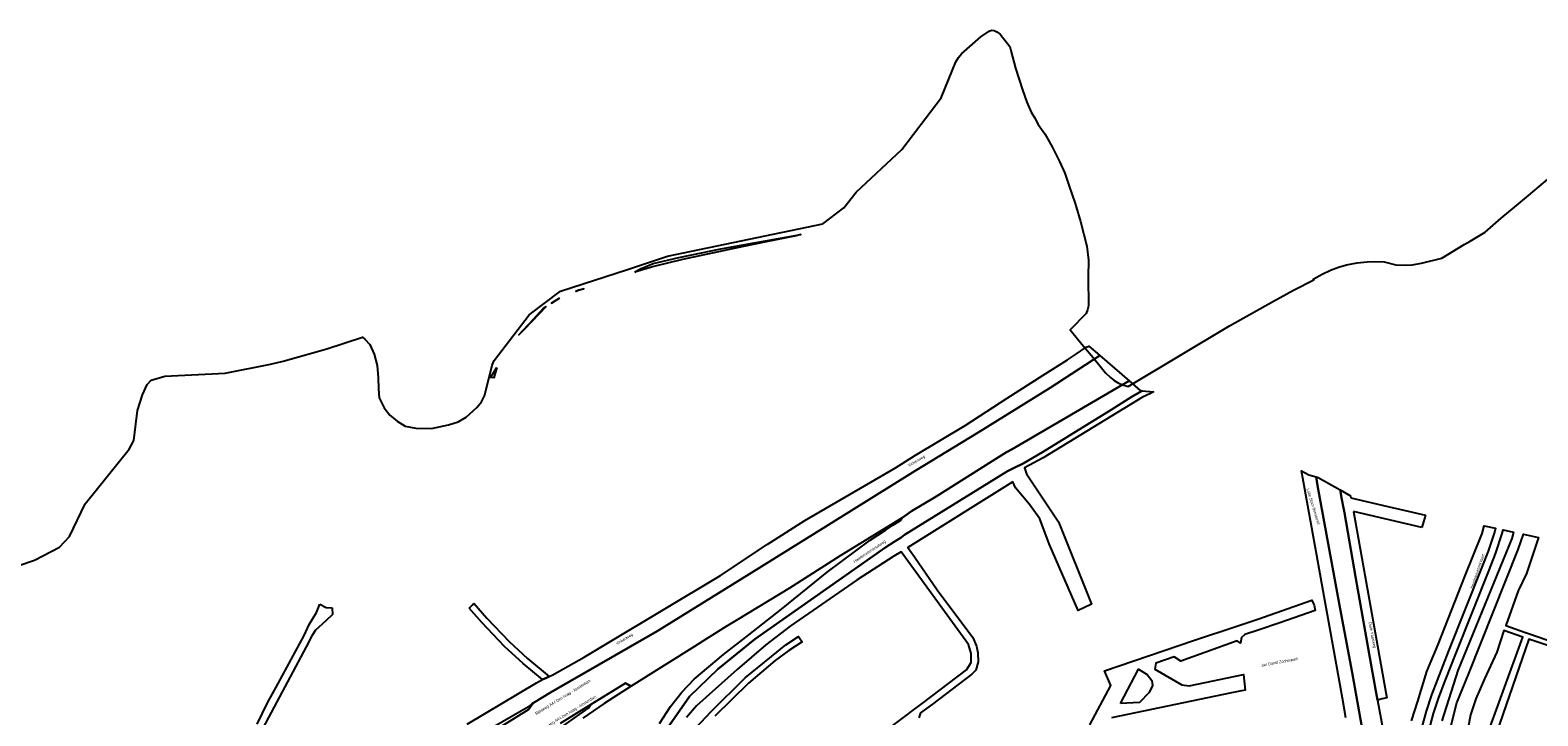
# Model space of a CAD drawing. Header units: metres. Extents: x 89872 to 99175, y 455036 to 468911.
# Tile 146 of 196: x 92018 to 93368, y 468297 to 468911. Entities that reach past the tile are written whole.
import ezdxf

# ---------------------------------------------------------------- set-up
doc = ezdxf.new("R2010")
doc.units = ezdxf.units.M
for name, color, linetype in [('Gemeentegrenzen', 7, 'KG-GEMEENTE'), ('STRNM', 7, 'Continuous'), ('Wegdeel doorgaand', 1, 'Continuous')]:
    doc.layers.add(name, color=color, linetype=linetype)
doc.layers.add('Waterdeel', color=7, linetype='Continuous', true_color=0x00aaff)
doc.layers.add('Wegdeel', color=7, linetype='Continuous', true_color=0x9a9a9a)
doc.linetypes.add('KG-GEMEENTE', pattern='A,1,-2.25,[5,NLCS.SHX,S=1,R=0,X=0,Y=0],-2.25', length=5.5)

msp = doc.modelspace()

# ---------------------------------------------------------------- linework, layer by layer
at = {"layer": 'Gemeentegrenzen', "flags": 128}
msp.add_lwpolyline([(90762.7, 464180.9), (90755.9, 464195.3), (90741.6, 464225.2), (90721, 464269.2), (90711, 464289.5), (90684.4, 464339.4), (90666.1, 464382.4), (90649.8, 464420.7), (90635.2, 464457.9), (90620.5, 464495.4), (90617.4, 464505), (90608, 464538.7), (90596.6, 464572.3), (90590.2, 464593.9), (90582.8, 464625.1), (90577.5, 464644.9), (90574.1, 464660.7), (90572.4, 464670.6), (90570.8, 464689.6), (90570.6, 464708.3), (90570.3, 464725.4), (90569.1, 464744.6), (90567.3, 464767.3), (90566.9, 464789.3), (90566.4, 464806.2), (90566.9, 464822.5), (90571.7, 464854.8), (90571.8, 464856.8), (90576.9, 464940.8), (90576, 464994.6), (90576, 465007.1), (90582.2, 465039.5), (90584.5, 465051.2), (90590.8, 465068.2), (90598.6, 465085.5), (90628.2, 465144.6), (90671.6, 465227.6), (90681.3, 465246), (90683.4, 465249.1), (90703.8, 465279.1), (90736.2, 465326.3), (90741, 465333.8), (90746.2, 465342.1), (90754.8, 465357.3), (90766.2, 465377.4), (90771.9, 465388.7), (90779, 465404.6), (90787.9, 465425.9), (90792.1, 465436.8), (90794.9, 465446.1), (90797, 465454.3), (90799, 465463.7), (90800.8, 465475), (90802.3, 465489.4), (90805.4, 465519), (90807.9, 465558.1), (90813.5, 465615.9), (90814.3, 465632.4), (90814.3, 465653.3), (90813.5, 465667.7), (90811.5, 465686.3), (90808.6, 465705.7), (90804.6, 465725.1), (90795.9, 465764.2), (90785.1, 465805.7), (90777.9, 465830.2), (90769.7, 465854.3), (90765.7, 465864.3), (90758.6, 465878.5), (90749.3, 465894.7), (90742.5, 465905.7), (90732.8, 465921.5), (90719.3, 465939.1), (90708.5, 465951.7), (90707.6, 465952.7), (90706.4, 465954.1), (90669.7, 465998.6), (90660.9, 466008), (90639.7, 466025.1), (90621.8, 466039.5), (90613.3, 466046.4), (90592.8, 466058.7), (90573.7, 466068.2), (90549.6, 466078.7), (90528.3, 466086.8), (90508.6, 466092.9), (90486.1, 466099.1), (90419.1, 466113.1), (90381.6, 466120.5), (90246.8, 466147.9), (90131.1, 466177), (90053.2, 466198), (90008.9, 466212.2), (89991.7, 466217.1), (89972.8, 466223), (89946, 466232.1), (89938.9, 466234.6), (89924.5, 466241), (89909.1, 466251), (89890.4, 466265.6), (89871.9, 466285), (89887.8, 466296.8), (89924.3, 466323.9), (89930.1, 466326.9), (89934.3, 466328), (89937.6, 466327.9), (89945, 466324.2), (89948.2, 466323), (89977.7, 466343.3), (89993.3, 466352.6), (90052.2, 466375.1), (90055, 466376.1), (90065, 466379.4), (90073.3, 466375.8), (90084.3, 466372.1), (90093.7, 466368.3), (90096, 466367.3), (90103.2, 466364.5), (90113.1, 466360.5), (90121.7, 466356.8), (90137.6, 466348.8), (90140.9, 466347.1), (90157, 466338.9), (90170, 466331.5), (90171.2, 466330.9), (90174.5, 466329), (90176.1, 466328), (90177.1, 466327.4), (90194.3, 466316.9), (90196, 466315.9), (90207.5, 466309.5), (90222.2, 466304.1), (90231.8, 466306.5), (90258, 466312.8), (90267.5, 466315.2), (90306.2, 466324.6), (90356.2, 466336.6), (90358.9, 466337.2), (90413.7, 466350), (90417.1, 466350.8), (90456.6, 466360.8), (90479, 466367.1), (90484.6, 466368.7), (90485.7, 466369.1), (90486.1, 466369.2), (90486.9, 466369.5), (90510.5, 466376.9), (90562.5, 466393.6), (90597, 466404.5), (90654.6, 466423), (90747.4, 466453.5), (90753.8, 466455.7), (90786.5, 466466.4), (90790.6, 466467.8), (90790.9, 466467.9), (90805.1, 466470.3), (90816.5, 466472.3), (90819.4, 466472.7), (90861, 466478.6), (90883.5, 466481.1), (90913.6, 466484.4), (90952.5, 466488.7), (91015.6, 466494.2), (91016.4, 466494.2), (91037, 466496), (91037.1, 466511.4), (91037.2, 466513.4), (91037.8, 466515.5), (91038.8, 466517.2), (91039.5, 466517.6), (91040.6, 466518), (91042.1, 466518.5), (91056, 466517.9), (91068.4, 466517.4), (91074.4, 466517.4), (91083.3, 466519.1), (91220.1, 466569.6), (91230.7, 466576.5), (91243.8, 466575.6), (91243.8, 466579.1), (91303.2, 466576.3), (91441.4, 466572.1), (91466.6, 466573.1), (91464, 466554.9), (91494.9, 466553.2), (91521.1, 466628.9), (91536.6, 466673.4), (91571.3, 466773.6), (91615.2, 466900.3), (91660.3, 467030.4), (91663.5, 467039.5), (91684.4, 467099.9), (91714.4, 467186.3), (91715.4, 467189.4), (91767, 467337.8), (91775, 467362.8), (91781.9, 467384.4), (91805.7, 467457.4), (91822.1, 467507.8), (91843.6, 467574), (91840.8, 467581.2), (91790.8, 467613), (91791.2, 467615.5), (91791.3, 467616.4), (91784.4, 467619.4), (91787.6, 467627.8), (91792.5, 467640.3), (91852.4, 467658.8), (91852.9, 467660.1), (91854.5, 467664.3), (91855, 467665.5), (91861.5, 467681.8), (91862.4, 467683.9), (91878.3, 467723.7), (91884.2, 467738.3), (91879.7, 467738.6), (91885, 467755.4), (91888.2, 467765.6), (91888.8, 467767.4), (91895.8, 467791.9), (91903.7, 467826.6), (91903.9, 467827.1), (91909.1, 467836.7), (91917.1, 467845.7), (91928.7, 467852.6), (91941.8, 467844.7), (91980, 467908), (91998.9, 467938.8), (92021.1, 467975.5), (92022.3, 467977.4), (92023.5, 467979.5), (92037.5, 468021.9), (92043.3, 468039.5), (92043.6, 468040.6), (92040.7, 468073.7), (92035.4, 468087.9), (92034.4, 468090.6), (92031.1, 468099.5), (91997.8, 468090.3), (91979.5, 468086.4), (91965.4, 468084.2), (91956.6, 468083.1), (91949.2, 468083.3), (91938.2, 468084.3), (91924.2, 468085.6), (91909.1, 468087.5), (91890.6, 468090.1), (91872.6, 468092.2), (91857.9, 468093.5), (91848.6, 468093.5), (91835.6, 468093.3), (91823.5, 468092.4), (91812.7, 468091.1), (91802.5, 468089.5), (91791.1, 468086.9), (91788.7, 468086.3), (91779.5, 468084), (91760.6, 468078.5), (91752.2, 468076.3), (91738.6, 468072.6), (91728.8, 468069.1), (91756.5, 468118.9), (91760.4, 468127.2), (91763, 468134.6), (91768.6, 468150.9), (91769.4, 468153.1), (91771.9, 468159.4), (91778.5, 468171.5), (91790.7, 468187.8), (91799.5, 468198.5), (91805, 468206.8), (91808.1, 468213.9), (91809.5, 468221.2), (91815.1, 468251.2), (91819.2, 468261.4), (91834.9, 468291.1), (91850, 468319.8), (91851.1, 468324.9), (91848, 468332.4), (91846.1, 468336), (91839.8, 468348.6), (91832.7, 468362.6), (91834.8, 468387.4), (91838.8, 468398), (91843.6, 468405.6), (91850.1, 468412), (91884, 468424), (91942.4, 468414), (91974.5, 468420.4), (91975.2, 468420.7), (92022.3, 468436.6), (92044.5, 468448.2), (92053.6, 468457.6), (92067.4, 468486.9), (92106.9, 468535.9), (92111.2, 468543.4), (92114.3, 468570.4), (92118.7, 468584.4), (92123.1, 468593.7), (92126.7, 468597.4), (92138.9, 468601), (92192.7, 468603.6), (92233.3, 468611.8), (92244.8, 468614.5), (92283.9, 468625.5), (92315.8, 468635.9), (92317.9, 468634.3), (92322.3, 468629.4), (92326.1, 468620.6), (92328.8, 468610.7), (92329.8, 468599.7), (92330, 468589.8), (92330.7, 468581.8), (92335.2, 468572.6), (92340.3, 468566.1), (92346.8, 468560.7), (92353.8, 468556.4), (92363.4, 468554.6), (92377.4, 468554.2), (92392.6, 468557.4), (92401.3, 468560.3), (92408.4, 468564.3), (92418.1, 468572.9), (92422.2, 468578), (92425, 468583.4), (92427.2, 468592.7), (92431.9, 468610.8), (92433.6, 468615.2), (92464.9, 468655.8), (92493, 468677), (92552.8, 468696.5), (92588.8, 468708.5), (92727.8, 468737.4), (92746.6, 468751.7), (92757.4, 468765.6), (92798.4, 468803.8), (92819.4, 468831.2), (92833.5, 468850), (92846.8, 468882.1), (92849, 468886), (92851.9, 468889.4), (92869.1, 468904.6), (92876.5, 468909.7), (92878.5, 468910.5), (92881.1, 468910.3), (92883.4, 468909.2), (92886.3, 468907), (92895, 468895.8), (92895.9, 468892.4), (92900.1, 468876.5), (92906.3, 468857.3), (92910.3, 468846.1), (92914.2, 468837.1), (92917, 468832.3), (92920.3, 468826.2), (92926.5, 468817.9), (92933, 468806.1), (92939.4, 468793), (92944.4, 468782.7), (92948.2, 468771.1), (92953.5, 468755.5), (92954.3, 468752.6), (92958.2, 468739.3), (92964.1, 468717.3), (92965.3, 468704.7), (92965.1, 468689.6), (92965.3, 468664.1), (92964.6, 468660.5), (92963.4, 468657.1), (92948.9, 468642.4), (92960.9, 468628), (92969.5, 468617.7), (92980.8, 468604.1), (92985, 468599.8), (92988.5, 468597.3), (92991.5, 468595.4), (92993.9, 468594.1), (92996.2, 468593.3), (93000.2, 468592.1), (93001, 468591.9), (93091.6, 468646), (93130.9, 468668.2), (93149, 468678.1), (93167, 468687.1), (93166.6, 468687.9), (93174.7, 468692.4), (93182, 468695.8), (93189.2, 468698.6), (93196.2, 468700.7), (93205.9, 468702.3), (93214.7, 468703.2), (93221.8, 468703.5), (93230.2, 468703.2), (93240.4, 468700.6), (93249, 468700.4), (93255.1, 468700.6), (93263.4, 468702), (93281.6, 468706.5), (93301.7, 468718.8), (93306.9, 468721.9), (93320.3, 468730), (93334.9, 468742.3), (93348.6, 468753.8), (93359.2, 468762.7), (93413, 468807.9), (93444.7, 468834.5), (93445.5, 468835.2), (93479.7, 468779.5), (93491.2, 468760.7), (93524.9, 468705.6), (93527.2, 468701.9), (93526, 468700.9), (93532.9, 468693.6), (93591.6, 468747), (93658.7, 468809.4), (93710, 468747.9), (93732.2, 468758.7), (93735.8, 468760.5), (93751.9, 468768.3), (93767.4, 468775.8), (93773.2, 468746.6), (93777.5, 468724.9), (93778.4, 468720.4), (93791.4, 468654.7), (93812.5, 468549.1), (93818.3, 468509.3), (93831.8, 468306.4), (93833.1, 468272.8), (93833.3, 468266.7), (93841, 468095.6), (93841.6, 468090), (93843.6, 468070.2), (93846, 468048), (93846, 468048), (93846.9, 468039.5), (93847.8, 468030.6), (93864, 467940.4), (93873.3, 467895.7), (93869.3, 467895), (93888, 467819.3), (93891.6, 467804), (93884.7, 467792), (93878.8, 467785.2), (93874.3, 467779.4), (93873.6, 467778.8), (93854.1, 467763.3), (93845.3, 467756.6), (93840.9, 467750.5), (93836.8, 467741.2), (93827.4, 467723.3), (93824.7, 467717.2), (93823.1, 467716.7), (93821.4, 467716.3), (93803.1, 467730.2), (93683.6, 467603), (93680.6, 467597.8), (93669.5, 467578.6), (93665.4, 467571.8), (93663, 467568.2), (93657.5, 467560.8), (93653.4, 467555.2), (93648.9, 467548.5), (93646, 467544), (93642.4, 467538.6), (93641.7, 467537.5), (93637.4, 467531.6), (93634, 467526.9), (93631.8, 467523.9), (93631.1, 467523), (93626.6, 467516.4), (93620.2, 467508.3), (93615.7, 467502.7), (93612.2, 467498), (93608, 467492.1), (93603.8, 467485.8), (93599.6, 467479.3), (93595.4, 467472.5), (93591.9, 467466.9), (93589.7, 467463.2), (93586.2, 467457.3), (93583.8, 467453.1), (93579.6, 467445.9), (93575.6, 467438.9), (93574, 467436.3), (93571.9, 467432.8), (93566.2, 467422.9), (93563, 467417.8), (93562.5, 467417), (93558.1, 467410.4), (93550.3, 467399.8), (93547.9, 467396.8), (93544.5, 467392.5), (93540.6, 467386.9), (93537.2, 467382.4), (93533, 467376.2), (93532.5, 467375.5), (93529.3, 467371), (93525.2, 467365.4), (93521.5, 467361), (93520.3, 467359.6), (93515.8, 467353.3), (93513.3, 467349.6), (93512.1, 467347.9), (93508.7, 467342.8), (93506.1, 467338), (93503.8, 467332.9), (93503.1, 467331.3), (93501.4, 467327.8), (93500.9, 467326.6), (93499.5, 467322.5), (93498.4, 467318.6), (93497.4, 467314.1), (93497.1, 467311.8), (93496.9, 467309.8), (93495.9, 467305.2), (93495.3, 467300.3), (93495.3, 467293), (93495.3, 467290.9), (93495.4, 467288.5), (93495.5, 467283.6), (93495.5, 467282.1), (93495.7, 467277.1), (93496.2, 467272.2), (93497.2, 467265.2), (93497.5, 467263.8), (93498.6, 467257.3), (93500, 467251.5), (93500.9, 467247.8), (93503, 467239.5), (93503.1, 467239), (93506.4, 467229.7), (93507.2, 467228.1), (93508.3, 467225.7), (93510.2, 467221.5), (93512.1, 467217.4), (93512.4, 467216.9), (93515.2, 467210.3), (93517.6, 467204.9), (93520.7, 467198), (93522.9, 467192.8), (93522.9, 467192.8), (93524.7, 467188.6), (93527.2, 467181), (93529.7, 467173.3), (93532.3, 467164.5), (93534, 467159), (93534.9, 467155.9), (93537.2, 467148.6), (93540.3, 467141.4), (93543.4, 467134.8), (93545.7, 467130), (93549.4, 467123.1), (93551.7, 467118.8), (93558.5, 467108.1), (93564.8, 467098.8), (93576.1, 467083.6), (93582.4, 467074.8), (93587.6, 467067.5), (93597.5, 467053.2), (93601.8, 467047.1), (93604.3, 467043.5), (93607.1, 467039.5), (93617.5, 467024.7), (93622.2, 467017.3), (93626.2, 467010.2), (93630.1, 467003.9), (93632.9, 466998.8), (93634.2, 466995.7), (93635.1, 466993.5), (93636.9, 466988.2), (93640.8, 466983.5), (93654.2, 466966.8), (93662.5, 466956.4), (93668.6, 466948.2), (93678.2, 466934), (93685.7, 466921.6), (93702.1, 466892.4), (93706.9, 466882.2), (93708.3, 466879), (93712.9, 466866.4), (93719, 466847.6), (93719.7, 466843.5), (93723.2, 466822.4), (93726.2, 466802.3), (93727.7, 466786.9), (93729.6, 466766.8), (93730, 466763), (93731.9, 466743.8), (93732.1, 466742.2), (93732.5, 466739.1), (93731.4, 466720.8), (93731.3, 466717.7), (93731, 466714.2), (93729.1, 466699.4), (93727.1, 466683.8), (93726.5, 466679.9), (93725.2, 466670.3), (93725.1, 466669.6), (93721.8, 466654.6), (93714.3, 466626.1), (93713.6, 466623.7), (93708.3, 466606.9), (93707.7, 466605.3), (93702.6, 466591.4), (93699.1, 466581.9), (93697, 466575.7), (93693.6, 466565.1), (93693.2, 466564), (93688.6, 466550.9), (93684.3, 466538.7), (93671.2, 466501.4), (93669.4, 466496.3), (93662.5, 466476.7), (93655.2, 466455.9), (93655, 466455.5), (93644.7, 466426), (93644.2, 466424.7), (93630, 466390), (93605.7, 466331), (93616.4, 466319.4), (93626.9, 466309.6), (93665.8, 466273.7), (93679.9, 466260.3), (93682.4, 466258.7), (93684.3, 466257.8), (93694.1, 466255.1), (93713.8, 466250.4), (93732.7, 466246.8), (93735, 466246.3), (93747.3, 466251.8), (93765.6, 466259.2), (93782.6, 466266.9), (93807, 466278.3), (93818.9, 466284.1), (93823, 466288.1), (93826.6, 466294.7), (93836, 466310.7), (93856.7, 466315.4), (93871.9, 466319.3), (93876.8, 466320.5), (93898, 466320.3), (93924.5, 466320.4), (93933.9, 466323.7), (93934.2, 466323.8), (93921.1, 466365.8), (93967.2, 466415.6), (93968.1, 466416.3), (93974.4, 466421.3), (94000.7, 466575.5), (94019.2, 466575.8), (94022.1, 466575.9), (94046.4, 466576.3), (94067.9, 466576.7), (94081.5, 466577), (94090.7, 466577.1), (94100, 466577.3), (94106, 466577.4), (94115.2, 466577.6), (94146.9, 466578.2), (94158.5, 466578.4)], dxfattribs=at)
at = {"layer": 'Waterdeel', "lineweight": -3}
for points in [[(92559.5, 468694.1), (92565, 468697.5), (92575.7, 468701.9), (92598.7, 468707.3), (92636.3, 468715), (92708.1, 468727.7), (92703.9, 468726.6), (92680, 468721.7), (92656.6, 468717.1), (92602, 468705.4), (92576.3, 468699.3)], [(92506.4, 468676.9), (92509, 468678.2), (92513.9, 468679.3)], [(92480.1, 468663.3), (92460.4, 468642.8), (92455.6, 468638), (92455.6, 468638.1), (92468.8, 468651.9), (92477.8, 468661.8)], [(92492.1, 468670.8), (92484.9, 468666.4), (92491.3, 468670.5)], [(92435.8, 468608.9), (92433.1, 468599.7), (92430.2, 468599.8)], [(92994.1, 468308.3), (93010.3, 468338.9), (93017.9, 468334.2), (93022.2, 468328.7), (93022.7, 468324.5), (93019.8, 468318), (93011.2, 468309.2)]]:
    msp.add_lwpolyline(points, close=True, dxfattribs=at)
for points in [[(93218.7, 468238.9), (93201.3, 468336), (93190.8, 468393), (93188.7, 468404.4), (93170.5, 468503.2), (93169.1, 468510.9), (93171, 468510.3), (93190.6, 468499.3), (93192.2, 468490.7), (93194.5, 468478.7), (93204.8, 468420.1), (93219.1, 468339.3), (93224.2, 468311.3), (93246.9, 468188.8)], [(92966.6, 468289.2), (92985.5, 468324.3), (92979.7, 468337.5), (93059.3, 468364.5), (93099.2, 468377.8), (93116.9, 468383.6), (93165.4, 468400.7), (93166.9, 468397.4), (93167.4, 468396.1), (93168.2, 468391.6), (93136.8, 468380.5), (93117.4, 468373.9), (93105.5, 468369.9), (93102.3, 468367.4), (93101.6, 468362.3), (93098.5, 468364.4), (93048.2, 468346), (93042.2, 468349.9), (93025.8, 468344.2), (93024.8, 468339.1), (93049, 468325), (93055.5, 468324.2), (93104.2, 468334.2), (93105.6, 468320.1), (93102.3, 468319.5), (93093.5, 468317.7), (92985.9, 468295.4)]]:
    msp.add_lwpolyline(points, dxfattribs=at)
at = {"layer": 'Wegdeel'}
for p, q in [((93190.6, 468499.3), (93199.9, 468494.1)), ((93192.2, 468490.7), (93190.6, 468499.3)), ((93194.5, 468478.7), (93192.2, 468490.7)), ((93199.9, 468494.1), (93200.2, 468492.2)), ((93200.2, 468492.2), (93233.4, 468484.5)), ((93204.8, 468420.1), (93194.5, 468478.7)), ((93263.9, 468465.6), (93202.5, 468480.1)), ((93202.5, 468480.1), (93213, 468421.6)), ((93233.4, 468484.5), (93247.6, 468481.2)), ((93247.6, 468481.2), (93266.9, 468476.7)), ((93266.9, 468476.7), (93265.3, 468470.8)), ((93265.3, 468470.8), (93263.9, 468465.6)), ((93219.1, 468339.3), (93204.8, 468420.1)), ((93213, 468421.6), (93232.1, 468314.8)), ((92274.5, 468389.7), (92277.6, 468397.1)), ((92277.6, 468397.1), (92283.3, 468394.1)), ((92283.3, 468394.1), (92288.6, 468393.9)), ((92288.6, 468393.9), (92288.9, 468388)), ((92411.3, 468393.5), (92413.9, 468396.2)), ((92422.4, 468380.7), (92411.3, 468393.5)), ((92413.9, 468396.2), (92415.2, 468398.1)), ((92415.2, 468398.1), (92426.9, 468384.6)), ((92263.4, 468369.2), (92268.1, 468379)), ((92268.1, 468379), (92274.5, 468389.7)), ((92282.9, 468382.3), (92273.6, 468373.8)), ((92288.9, 468388), (92282.9, 468382.3)), ((92442.9, 468359.4), (92422.4, 468380.7)), ((92426.9, 468384.6), (92447, 468363.7)), ((92240.2, 468326.1), (92263.4, 468369.2)), ((92270.4, 468368.8), (92265.4, 468359.1)), ((92273.6, 468373.8), (92270.4, 468368.8)), ((92447, 468363.7), (92463.5, 468348.6)), ((92265.4, 468359.1), (92236.8, 468305.3)), ((92459.6, 468344.1), (92442.9, 468359.4)), ((92476.9, 468329.6), (92459.6, 468344.1)), ((92463.5, 468348.6), (92482.8, 468332.5)), ((93224.2, 468311.3), (93219.1, 468339.3)), ((92235.2, 468317), (92240.2, 468326.1)), ((92479, 468330.6), (92476.9, 468329.6)), ((92479.9, 468331), (92479, 468330.6)), ((92482.8, 468332.5), (92479.9, 468331)), ((92221.5, 468289.8), (92230.9, 468309.5)), ((92230.9, 468309.5), (92235.2, 468317)), ((93228.4, 468312.3), (93224.2, 468311.3)), ((93232.4, 468313.3), (93228.4, 468312.3)), ((93232.1, 468314.8), (93232.4, 468313.3)), ((92236.8, 468305.3), (92174.5, 468189.4))]:
    msp.add_line(p, q, dxfattribs=at)
for points in [[(92588.3, 468285.8), (92608.5, 468314.4), (92633.8, 468339), (92666.8, 468365.9), (92784.2, 468448.2), (92791.4, 468452.8), (92794, 468454.5), (92797.7, 468456.9), (92800.9, 468459), (92893.1, 468516.2), (92899, 468519.1), (92907.1, 468523), (92924.2, 468533), (92985.8, 468570.8), (93004.6, 468582.8), (93013.6, 468588), (93023.5, 468587), (93020.9, 468585.5), (93013.8, 468582.2), (92924.8, 468527.9), (92908.3, 468519), (92909.9, 468513.7), (92918.9, 468500.3), (92938.6, 468470.9), (92968.1, 468397), (92961.4, 468393.8), (92956.3, 468391.4), (92930.3, 468451.2), (92922, 468473.5), (92912.5, 468486.4), (92900, 468501.2), (92897.6, 468506.4), (92803.9, 468447.9), (92809.7, 468439.6), (92830.1, 468410), (92862, 468367.3), (92865.3, 468359.6), (92866.3, 468353.6), (92866.6, 468345.4), (92864.6, 468338.1), (92860.9, 468334.4), (92825.8, 468307.8), (92815.2, 468300), (92813.5, 468295.5)], [(93195.8, 468295.5), (93192.7, 468312.9), (93178.7, 468391), (93177, 468400.6), (93169.2, 468444), (93156.2, 468516.4), (93162.6, 468512.8), (93169.1, 468510.9), (93170.5, 468503.2), (93188.7, 468404.4), (93190.8, 468393), (93201.3, 468336), (93218.7, 468238.9)], [(93270.3, 468284.7), (93274.3, 468299.4), (93279, 468313.6), (93284.7, 468328.4), (93294.2, 468352.7), (93324.1, 468427.6), (93329.6, 468442.1), (93335.7, 468460.3), (93336.6, 468463.6), (93345.8, 468461.6), (93344.2, 468456), (93296.1, 468337.7), (93281.6, 468292.8)], [(93290.1, 468288.8), (93295.2, 468309), (93305.7, 468335.1), (93350, 468445.9), (93354.7, 468459.7), (93368.3, 468456.7), (93357.5, 468424.7), (93349.9, 468409), (93338.9, 468378.1), (93355.7, 468372.1), (93360.9, 468370.3), (93380.7, 468363.4)], [(92729.7, 468243.2), (92802.2, 468297.5), (92808.5, 468302.2), (92816.5, 468308.2), (92856.3, 468338.4), (92860.5, 468344.9), (92860.5, 468352.9), (92858.1, 468360.9), (92804, 468435.3), (92797.7, 468444), (92791.2, 468440), (92758.5, 468419), (92698.6, 468377.3), (92676.6, 468360.6), (92650.9, 468338.6), (92614.5, 468306.1), (92605.8, 468295.8)], [(92595.1, 468266.5), (92627.7, 468301), (92658.1, 468331.3), (92681.8, 468350.4), (92694.5, 468360.7), (92705.8, 468368.3), (92707.2, 468366.3), (92709.2, 468363.4), (92697.3, 468355.8), (92684.9, 468346.6), (92661.1, 468326.4), (92631, 468297)], [(93318.9, 468270.9), (93354.1, 468367.7), (93337.3, 468373.5), (93330.8, 468354.1), (93319.9, 468330.3), (93312, 468312.3), (93307.3, 468298.2), (93302.3, 468270.8)], [(93379.3, 468359.2), (93359.4, 468365.9), (93324.6, 468264.7), (93323.2, 468259.3), (93322.8, 468254.6), (93327.8, 468226.8), (93328.8, 468221.1), (93335.8, 468181.2), (93337.6, 468170.6), (93371.3, 467981.9)]]:
    msp.add_lwpolyline(points, dxfattribs=at)
at = {"layer": 'Wegdeel doorgaand'}
for points in [[(92409.4, 468289.7), (92471.4, 468326.9), (92476.9, 468329.6), (92479, 468330.6), (92479.9, 468331), (92482.8, 468332.5), (92485.4, 468333.7), (92514.2, 468349.6), (92535.1, 468362.2), (92636, 468422.7), (92678, 468450.5), (92711.6, 468472.1), (92792.6, 468519), (92810.7, 468530.3), (92855, 468556.9), (92892.6, 468581.4), (92924.9, 468601.9), (92946.6, 468615.6), (92954.7, 468621.1), (92963.3, 468626.9), (92965.1, 468627.5), (92965.8, 468627.9), (92975.5, 468619.5), (92931.2, 468590.5), (92866.7, 468550.8), (92810.3, 468516.3), (92732.7, 468468.2), (92661.9, 468423.9), (92579.3, 468373.1), (92489.6, 468321.3), (92484, 468318), (92468.6, 468309), (92467.7, 468308.2), (92464.4, 468305.3), (92299.8, 468210.4)], [(92326.4, 468217.4), (92464.4, 468302.9), (92468.1, 468308.2), (92468.6, 468309), (92484, 468318), (92489.6, 468321.3), (92579.3, 468373.1), (92661.9, 468423.9), (92732.7, 468468.2), (92810.3, 468516.3), (92866.7, 468550.8), (92931.2, 468590.5), (92975.5, 468619.5), (93001.8, 468596.8), (92897, 468535.9), (92892.1, 468533), (92885, 468528.6), (92829.1, 468493.3), (92807.1, 468480.2), (92798.7, 468474.4), (92743.3, 468440.5), (92698, 468411.4), (92651.7, 468383.4), (92641.2, 468377.1), (92623.6, 468366.1), (92612.8, 468359.3), (92556.1, 468323.7), (92553.1, 468325.4), (92551, 468326.5), (92520, 468307.4), (92492.6, 468290.5)], [(92581.4, 468290.4), (92591.5, 468305.5), (92601.6, 468318.4), (92612.5, 468330), (92638.8, 468352.2), (92661.5, 468369.8), (92690.8, 468392.5), (92731.5, 468425.8), (92769.9, 468454.5), (92783.7, 468463.4), (92790.3, 468467.7), (92797.2, 468472.1), (92798.7, 468474.4), (92807.1, 468480.2), (92829.1, 468493.3), (92885, 468528.6), (92892.1, 468533), (92897, 468535.9), (93001.8, 468596.8), (93011.7, 468588.2), (93013.6, 468588), (93004.6, 468582.8), (92985.8, 468570.8), (92924.2, 468533), (92907.1, 468523), (92899, 468519.1), (92893.1, 468516.2), (92800.9, 468459), (92797.7, 468456.9), (92794, 468454.5), (92791.4, 468452.8), (92784.2, 468448.2), (92666.8, 468365.9), (92633.8, 468339), (92608.5, 468314.4), (92588.3, 468285.8)], [(93254.6, 468292.8), (93260.1, 468310.4), (93268.3, 468336.9), (93278.4, 468361.1), (93302.2, 468422), (93317.9, 468460.4), (93319.7, 468467.2), (93329.7, 468465.1), (93329, 468462.4), (93323, 468444.5), (93317.5, 468430.1), (93287.7, 468355.3), (93272.3, 468316), (93267.6, 468301.5), (93263.5, 468286.3)], [(92494.9, 468288.1), (92518.2, 468304.4), (92520, 468307.4), (92551, 468326.5), (92553.1, 468325.4), (92556.1, 468323.7), (92532.1, 468308.3), (92512.9, 468295.1)]]:
    msp.add_lwpolyline(points, dxfattribs=at)

# ---------------------------------------------------------------- texts
at = {"layer": 'STRNM'}
for s, rotation, p in [('Vinkenweg', 30.7182, (92804.9, 468519.9)), ('Lotte Stam-Beesepad', 287.3304, (93160.5, 468500.1)), ('Haarlemmerstraatweg', 33.4994, (92756.1, 468434)), ('Haarlemmertrekvaart', 70.9128, (93309.3, 468410.7)), ('Oude Vaartweg', 280.5457, (93216.1, 468381.2)), ('Vinkenweg', 31.4649, (92543.6, 468360.5)), ('Jan David Zocherpark', 10.5457, (93120.1, 468341.1)), ('Rijksweg A44 Den haag - Amsterdam', 31.4649, (92471.1, 468297.9)), ('Rijksweg A44 Den haag - Amsterdam', 31.4649, (92476.2, 468283.8))]:
    msp.add_text(s, height=2.5, rotation=rotation, dxfattribs=at).set_placement(p)

doc.saveas('drawing.dxf')
